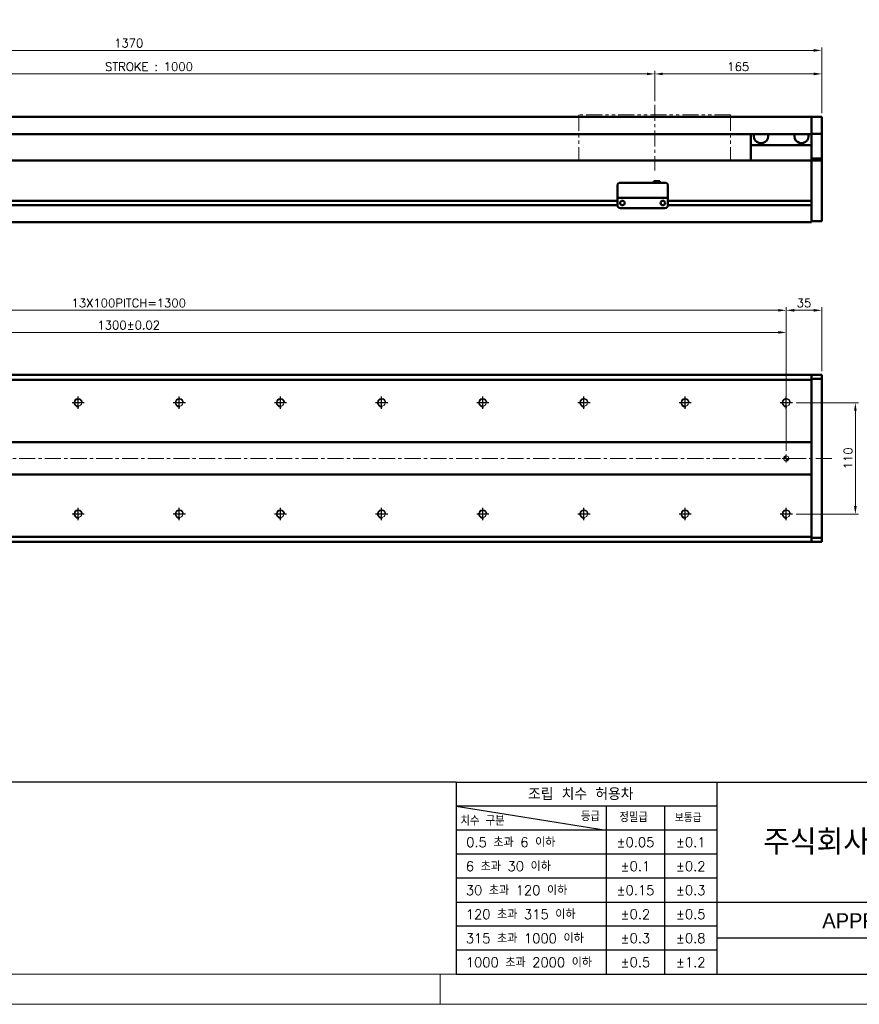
# Model space of a CAD drawing. Header units: millimetres. Extents: x 46891 to 51038, y 6223 to 10291.
# Tile 4 of 6: x 49377 to 50207, y 8529 to 9502. Entities that reach past the tile are written whole.
import ezdxf
from ezdxf.enums import TextEntityAlignment as Align

# ---------------------------------------------------------------- set-up
doc = ezdxf.new("R2010")
doc.units = ezdxf.units.MM
doc.header["$LTSCALE"] = 0.5
doc.linetypes.add('CENTER', pattern=[50.8, 31.75, -6.35, 6.35, -6.35])
doc.linetypes.add('PHANTOM', pattern=[63.5, 31.75, -6.35, 6.35, -6.35, 6.35, -6.35])
doc.layers.get('0').update_dxf_attribs({"lineweight": 20})
doc.layers.add('1', color=1, linetype='CENTER', lineweight=13)
doc.layers.add('외형선(ISO)', color=7, linetype='Continuous', lineweight=50)
for name, color, linetype in [('3', 3, 'Continuous'), ('C', 1, 'CENTER'), ('DIM', 4, 'Continuous')]:
    doc.layers.add(name, color=color, linetype=linetype)
doc.styles.add('ACISOGDT', font='amgdt.shx')
doc.styles.add('DSR TEXT', font='romans.shx', dxfattribs={"bigfont": 'whgtxt.shx'})
doc.styles.get("Standard").update_dxf_attribs({"font": 'romans.shx', "bigfont": 'whgtxt.shx'})
doc.dimstyles.new('DSR', dxfattribs={"dimscale": 2, "dimtxt": 3, "dimasz": 3, "dimexe": 0.5, "dimexo": 0.5, "dimgap": 0.5, "dimtad": 1, "dimdsep": 46, "dimtxsty": 'Standard', "dimcen": 2.5, "dimclrd": 4, "dimclre": 4, "dimclrt": 2, "dimadec": 0, "dimazin": 2, "dimtfac": 1, "dimtmove": 0, "dimatfit": 3, "dimfxl": 0, "dimlwd": -1, "dimlwe": -1, "dimarcsym": 0})

# ---------------------------------------------------------------- blocks, each defined once
blk = doc.blocks.new('A$C13F00394')
at = {"layer": '3'}
for p, q in [((0, 32), (-207.68, 32)), ((0, 32), (202.32, 32)), ((0, 32), (0, 0)), ((43.43, 32), (43.43, 0)), ((0, 28), (25, 24)), ((43.43, 28), (0, 28)), ((25, 28), (25, 0)), ((34.7, 28), (34.7, 0)), ((43.43, 24), (0, 24)), ((43.43, 20), (0, 20)), ((43.43, 16), (0, 16)), ((0, 12), (129.32, 12)), ((43.43, 8), (0, 8)), ((97.32, 6), (43.43, 6)), ((43.43, 4), (0, 4)), ((0, 0), (202.32, 0))]:
    blk.add_line(p, q, dxfattribs=at)
at = {"color": 0, "style": 'DSR TEXT'}
for s, height, p in [('조립 치수 허용차', 2, (11.97, 29.02)), ('치수 구분', 1.5, (0.69, 24.78)), ('등급', 1.5, (20.77, 25.52)), ('정밀급', 1.5, (27.18, 25.37)), ('보통급', 1.3, (36.41, 25.38)), (' 0.5 초과 6 이하', 1.6, (0.56, 21.19)), (' 6 초과 30 이하', 1.6, (0.49, 17.19)), (' 30 초과 120 이하', 1.6, (0.49, 13.19)), (' 120 초과 315 이하', 1.6, (0.49, 9.19)), (' 315 초과 1000 이하', 1.6, (0.49, 5.19)), (' 1000 초과 2000 이하', 1.6, (0.49, 1.19))]:
    blk.add_text(s, height=height, dxfattribs=at).set_placement(p)
at = {"color": 7, "style": 'ACISOGDT'}
blk.add_text('APPROVED', height=2.5, dxfattribs=at).set_placement((70.28, 8.93), align=Align.MIDDLE_CENTER)
at = {"color": 7, "insert": (70.37, 22), "char_height": 4.2, "attachment_point": 5, "style": 'DSR TEXT'}
blk.add_mtext('주식회사 디에스알', dxfattribs=at)
at = {"color": 0, "char_height": 1.6, "attachment_point": 5, "style": 'DSR TEXT'}
for s, insert in [('%%P0.05', (29.85, 22)), ('%%P0.1', (39.07, 22)), ('%%P0.1', (29.85, 18)), ('%%P0.2', (39.07, 18)), ('%%P0.15', (29.85, 14)), ('%%P0.3', (39.07, 14)), ('%%P0.2', (29.85, 10)), ('%%P0.5', (39.07, 10)), ('%%P0.3', (29.85, 6)), ('%%P0.8', (39.07, 6)), ('%%P0.5', (29.85, 2)), ('%%P1.2', (39.07, 2))]:
    blk.add_mtext(s, dxfattribs=dict(at, insert=insert))
blk = doc.blocks.new('A$C1C1952E1')
at = {"color": 1}
blk.add_lwpolyline([(0, 0), (420, 0), (420, 297), (0, 297)], close=True, dxfattribs=at)
at = {"color": 3}
blk.add_lwpolyline([(5, 5), (415, 5), (415, 292), (5, 292)], close=True, dxfattribs=at)
blk = doc.blocks.new('*D78')
at = {"color": 1, "linetype": 'ByBlock'}
for p, q in [((49004.5, 9421.41), (49004.5, 9451.32)), ((49012.3, 9448.32), (49996.7, 9448.32)), ((50004.5, 9421.41), (50004.5, 9451.32))]:
    blk.add_line(p, q, dxfattribs=at)
at = {"color": 1}
for points in [[(49012.3, 9449.62), (49012.3, 9447.02), (49004.5, 9448.32)], [(49996.7, 9449.62), (49996.7, 9447.02), (50004.5, 9448.32)]]:
    blk.add_solid(points, dxfattribs=at)
at = {"layer": 'Defpoints', "color": 0}
for p in [(50004.5, 9448.32), (49004.5, 9417.81), (50004.5, 9417.81)]:
    blk.add_point(p, dxfattribs=at)
at = {"color": 3, "insert": (49504.5, 9455.52), "char_height": 8.4, "attachment_point": 5, "style": 'DSR TEXT'}
blk.add_mtext('STROKE : 1000', dxfattribs=at)
blk = doc.blocks.new('*D79')
at = {"color": 1, "linetype": 'ByBlock'}
for p, q in [((50004.5, 9421.41), (50004.5, 9451.32)), ((50012.3, 9448.32), (50161.7, 9448.32)), ((50169.5, 9409.41), (50169.5, 9451.32))]:
    blk.add_line(p, q, dxfattribs=at)
at = {"color": 1}
for points in [[(50012.3, 9449.62), (50012.3, 9447.02), (50004.5, 9448.32)], [(50161.7, 9449.62), (50161.7, 9447.02), (50169.5, 9448.32)]]:
    blk.add_solid(points, dxfattribs=at)
at = {"layer": 'Defpoints', "color": 0}
for p in [(50169.5, 9448.32), (50004.5, 9417.81), (50169.5, 9405.81)]:
    blk.add_point(p, dxfattribs=at)
at = {"color": 3, "insert": (50087, 9455.52), "char_height": 8.4, "attachment_point": 5, "style": 'DSR TEXT'}
blk.add_mtext('165', dxfattribs=at)
blk = doc.blocks.new('*D80')
at = {"color": 1, "linetype": 'ByBlock'}
for p, q in [((48799.5, 9409.41), (48799.5, 9474.57)), ((50161.7, 9471.57), (48807.3, 9471.57)), ((50169.5, 9409.41), (50169.5, 9474.57))]:
    blk.add_line(p, q, dxfattribs=at)
at = {"color": 1}
for points in [[(48807.3, 9472.87), (48807.3, 9470.27), (48799.5, 9471.57)], [(50161.7, 9472.87), (50161.7, 9470.27), (50169.5, 9471.57)]]:
    blk.add_solid(points, dxfattribs=at)
at = {"layer": 'Defpoints', "color": 0}
for p in [(48799.5, 9471.57), (48799.5, 9405.81), (50169.5, 9405.81)]:
    blk.add_point(p, dxfattribs=at)
at = {"color": 3, "insert": (49484.5, 9478.77), "char_height": 8.4, "attachment_point": 5, "style": 'DSR TEXT'}
blk.add_mtext('1370', dxfattribs=at)
blk = doc.blocks.new('A$C33E56CC6')
h = blk.add_hatch()
h.set_pattern_fill('ANSI31', color=256, style=0)
h.set_pattern_definition([(45, (-7065.45672, -6508.5399), (-0.0883883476, 0.0883883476), [])])
h.paths.add_polyline_path([(4, 6.5, 0.414214), (1.5, 4), (4, 4)])
h.paths.add_polyline_path([(6.5, 4), (4, 4), (4, 1.5, 0.414214)])
blk.add_circle((4, 4), 2.5)
at = {"layer": '1'}
for p, q in [((0, 4), (8, 4)), ((4, 0), (4, 8))]:
    blk.add_line(p, q, dxfattribs=at)
blk = doc.blocks.new('tap8')
blk.add_circle((0, 0), 3.4)
at = {"layer": 'C', "color": 1, "linetype": 'CENTER'}
for p, q in [((-6.05, 0), (6.05, 0)), ((0, -6.05), (0, 6.05))]:
    blk.add_line(p, q, dxfattribs=at)
at = {"layer": 'DIM', "color": 3}
blk.add_arc((0, 0), 4, 263.84551, 189.43144, dxfattribs=at)
blk = doc.blocks.new('*D92')
at = {"color": 1, "linetype": 'ByBlock'}
for p, q in [((48834.5, 9133.07), (48834.5, 9217.74)), ((48842.3, 9214.74), (50126.7, 9214.74)), ((50134.5, 9133.07), (50134.5, 9217.74))]:
    blk.add_line(p, q, dxfattribs=at)
at = {"color": 1}
for points in [[(48842.3, 9216.04), (48842.3, 9213.44), (48834.5, 9214.74)], [(50126.7, 9216.04), (50126.7, 9213.44), (50134.5, 9214.74)]]:
    blk.add_solid(points, dxfattribs=at)
at = {"layer": 'Defpoints', "color": 0}
for p in [(50134.5, 9214.74), (48834.5, 9129.47), (50134.5, 9129.47)]:
    blk.add_point(p, dxfattribs=at)
at = {"color": 3, "insert": (49484.5, 9221.94), "char_height": 8.4, "attachment_point": 5, "style": 'DSR TEXT'}
blk.add_mtext('13X100PITCH=1300', dxfattribs=at)
blk = doc.blocks.new('*D93')
at = {"color": 1, "linetype": 'ByBlock'}
for p, q in [((50134.5, 9133.07), (50134.5, 9217.74)), ((50142.3, 9214.74), (50161.7, 9214.74)), ((50169.5, 9154.53), (50169.5, 9217.74))]:
    blk.add_line(p, q, dxfattribs=at)
at = {"color": 1}
for points in [[(50142.3, 9216.04), (50142.3, 9213.44), (50134.5, 9214.74)], [(50161.7, 9216.04), (50161.7, 9213.44), (50169.5, 9214.74)]]:
    blk.add_solid(points, dxfattribs=at)
at = {"layer": 'Defpoints', "color": 0}
for p in [(50169.5, 9214.74), (50169.5, 9150.93), (50134.5, 9129.47)]:
    blk.add_point(p, dxfattribs=at)
at = {"color": 3, "insert": (50152, 9221.94), "char_height": 8.4, "attachment_point": 5, "style": 'DSR TEXT'}
blk.add_mtext('35', dxfattribs=at)
blk = doc.blocks.new('*D94')
at = {"color": 1, "linetype": 'ByBlock'}
for p, q in [((48834.5, 9076.03), (48834.5, 9195.93)), ((50134.5, 9076.03), (50134.5, 9195.93)), ((48842.3, 9192.93), (50126.7, 9192.93))]:
    blk.add_line(p, q, dxfattribs=at)
at = {"color": 1}
for points in [[(48842.3, 9194.23), (48842.3, 9191.63), (48834.5, 9192.93)], [(50126.7, 9194.23), (50126.7, 9191.63), (50134.5, 9192.93)]]:
    blk.add_solid(points, dxfattribs=at)
at = {"layer": 'Defpoints', "color": 0}
for p in [(50134.5, 9192.93), (48834.5, 9072.43), (50134.5, 9072.43)]:
    blk.add_point(p, dxfattribs=at)
at = {"color": 3, "insert": (49484.5, 9200.13), "char_height": 8.4, "attachment_point": 5, "style": 'DSR TEXT'}
blk.add_mtext('1300%%P0.02', dxfattribs=at)
blk = doc.blocks.new('*D96')
at = {"color": 1, "linetype": 'ByBlock'}
for p, q in [((50144.15, 9123.43), (50205.79, 9123.43)), ((50202.79, 9115.63), (50202.79, 9021.23)), ((50144.15, 9013.43), (50205.79, 9013.43))]:
    blk.add_line(p, q, dxfattribs=at)
at = {"color": 1}
for points in [[(50201.48, 9115.63), (50204.09, 9115.63), (50202.79, 9123.43)], [(50201.48, 9021.23), (50204.09, 9021.23), (50202.79, 9013.43)]]:
    blk.add_solid(points, dxfattribs=at)
at = {"layer": 'Defpoints', "color": 0}
for p in [(50140.55, 9123.43), (50140.55, 9013.43), (50202.79, 9013.43)]:
    blk.add_point(p, dxfattribs=at)
at = {"color": 3, "insert": (50195.59, 9068.43), "char_height": 8.4, "attachment_point": 5, "rotation": 90, "style": 'DSR TEXT'}
blk.add_mtext('110', dxfattribs=at)

msp = doc.modelspace()

# ---------------------------------------------------------------- linework, layer by layer
at = {"color": 6, "linetype": 'PHANTOM'}
for p, q in [((50079.50234, 9407.81317), (49929.50234, 9407.81317)), ((49929.50234, 9407.81317), (49929.50234, 9362.81317)), ((50079.50234, 9407.81317), (50079.50234, 9362.81317))]:
    msp.add_line(p, q, dxfattribs=at)
at = {"color": 1}
msp.add_line((49792.37032, 8558.65502), (49792.37032, 8528.99552), dxfattribs=at)
at = {"layer": '1'}
for p, q in [((50004.50234, 9417.81317), (50004.50234, 9352.81317)), ((50179.50234, 9068.42724), (48789.50234, 9068.42724))]:
    msp.add_line(p, q, dxfattribs=at)
at = {"layer": '3'}
msp.add_line((49808.28287, 8558.65502), (51008.40982, 8558.65502), dxfattribs=at)
at = {"layer": '외형선(ISO)'}
for p, q in [((50159.50234, 9405.81317), (49079.50234, 9405.81317)), ((50159.50234, 9405.81317), (50159.50234, 9403.81317)), ((50159.50234, 9405.81317), (50169.50234, 9405.81317)), ((50159.50234, 9403.81317), (50159.50234, 9405.81317)), ((50159.50234, 9402.30045), (50159.50234, 9403.81317)), ((50159.50234, 9403.81317), (50159.50234, 9402.30045)), ((50159.50234, 9401.80147), (50159.50234, 9402.30045)), ((50159.50234, 9402.30045), (50159.50234, 9401.80147)), ((50159.50234, 9401.80147), (50159.50234, 9400.26088)), ((50159.50234, 9400.26088), (50159.50234, 9401.80147)), ((50159.50234, 9400.26088), (50159.50234, 9397.27629)), ((50159.50234, 9397.27629), (50159.50234, 9400.26088)), ((50169.50234, 9403.81317), (50169.50234, 9405.81317)), ((50169.50234, 9403.81317), (50169.50234, 9402.30045)), ((50169.50234, 9402.30045), (50169.50234, 9401.80147)), ((50169.50234, 9400.26088), (50169.50234, 9401.80147)), ((50169.50234, 9397.27629), (50169.50234, 9400.26088)), ((50159.50234, 9388.81317), (49079.50234, 9388.81317)), ((50099.50234, 9388.81317), (50099.50234, 9377.81317)), ((50159.50234, 9389.49884), (50159.50234, 9397.27629)), ((50159.50234, 9397.27629), (50159.50234, 9389.49884)), ((50159.50234, 9389.13986), (50159.50234, 9389.49884)), ((50159.50234, 9364.73623), (50159.50234, 9389.13986)), ((50159.50234, 9389.13986), (50169.50234, 9389.13986)), ((50169.50234, 9397.27629), (50169.50234, 9389.49884)), ((50169.50234, 9389.49884), (50169.50234, 9389.13986)), ((50169.50234, 9389.13986), (50169.50234, 9364.73623)), ((50099.50234, 9377.81317), (50159.50234, 9377.81317)), ((50099.50234, 9362.81317), (50099.50234, 9377.81317)), ((48809.50234, 9362.81317), (50159.50234, 9362.81317)), ((50159.50234, 9362.81317), (50159.50234, 9364.73623)), ((50159.50234, 9364.73623), (50169.50234, 9364.73623)), ((50159.50234, 9359.81317), (50159.50234, 9362.81317)), ((50159.50234, 9362.81317), (50159.50234, 9359.81317)), ((50159.50234, 9362.81317), (50169.50234, 9362.81317)), ((50159.50234, 9359.81317), (50159.50234, 9323.26317)), ((50159.50234, 9308.05581), (50159.50234, 9359.81317)), ((50169.50234, 9364.73623), (50169.50234, 9362.81317)), ((50169.50234, 9359.81317), (50169.50234, 9362.81317)), ((50169.50234, 9359.81317), (50169.50234, 9308.05581)), ((49970.50234, 9340.81336), (50014.50234, 9340.81336)), ((50003.50234, 9342.31336), (50003.50234, 9340.81336)), ((50003.50234, 9342.31336), (50009.50234, 9342.31336)), ((50009.50234, 9342.31336), (50009.50234, 9340.81336)), ((49967.50234, 9327.81336), (49967.50234, 9337.81336)), ((50017.50234, 9337.81336), (50017.50234, 9327.81336)), ((49063.50234, 9323.06317), (49967.50234, 9323.06317)), ((49063.50234, 9323.06317), (49967.50234, 9323.06317)), ((49967.50234, 9327.81336), (49967.50234, 9325.81336)), ((49967.50234, 9325.81333), (49967.50234, 9325.81336)), ((49967.50234, 9325.81336), (50017.50234, 9325.81336)), ((49967.50234, 9325.31333), (49967.50234, 9325.81333)), ((49967.50234, 9318.81333), (49967.50234, 9325.31333)), ((49972.47553, 9323.06317), (49972.52915, 9323.06317)), ((50012.47553, 9323.06317), (50012.52915, 9323.06317)), ((50017.50234, 9325.81336), (50017.50234, 9327.81336)), ((50017.50234, 9325.81336), (50017.50234, 9325.81333)), ((50017.50234, 9325.81333), (50017.50234, 9325.31333)), ((50017.50234, 9325.31333), (50017.50234, 9318.81333)), ((50017.50234, 9323.06317), (50159.50234, 9323.06317)), ((49063.49189, 9318.56317), (49967.51279, 9318.56317)), ((49063.49189, 9318.56317), (49967.51279, 9318.56317)), ((49970.50234, 9315.81333), (50014.50234, 9315.81333)), ((50017.49189, 9318.56317), (50159.50234, 9318.56317)), ((50159.50234, 9318.36317), (50159.50234, 9308.05581)), ((48809.50234, 9301.81317), (50159.50234, 9301.81317)), ((50159.50234, 9305.93449), (50159.50234, 9308.05581)), ((50159.50234, 9308.05581), (50159.50234, 9305.93449)), ((50159.50234, 9305.93449), (50159.50234, 9301.81317)), ((50159.50234, 9302.81317), (50159.50234, 9305.93449)), ((50159.50234, 9302.81317), (50169.50234, 9302.81317)), ((50169.50234, 9305.93449), (50169.50234, 9308.05581)), ((50169.50234, 9305.93449), (50169.50234, 9302.81317)), ((48809.50234, 9150.92724), (50159.50234, 9150.92724)), ((48809.50234, 9145.92724), (50159.50234, 9145.92724)), ((50159.50234, 9150.04856), (50159.50234, 9150.92724)), ((50159.50234, 9150.92724), (50159.50234, 9150.04856)), ((50159.50234, 9150.92724), (50169.50234, 9150.92724)), ((50159.50234, 9150.04856), (50159.50234, 9145.92724)), ((50159.50234, 9146.92724), (50159.50234, 9150.04856)), ((50159.50234, 9146.92724), (50169.50234, 9146.92724)), ((50159.50234, 9145.92724), (50159.50234, 9084.42724)), ((50169.50234, 9150.04856), (50169.50234, 9150.92724)), ((50169.50234, 9150.04856), (50169.50234, 9146.92724)), ((50169.50234, 9146.92724), (50169.50234, 8989.92724)), ((50159.50234, 9084.42724), (48809.50234, 9084.42724)), ((50159.50234, 9084.42724), (50159.50234, 9083.57369)), ((50159.50234, 9083.57369), (50159.50234, 9083.22013)), ((50159.50234, 9083.22013), (50159.50234, 9053.63435)), ((50159.50234, 9053.63435), (50159.50234, 9083.22013)), ((48809.50234, 9052.42724), (50159.50234, 9052.42724)), ((50159.50234, 9053.63435), (50159.50234, 9053.28079)), ((50159.50234, 9053.28079), (50159.50234, 9052.42724)), ((50159.50234, 9052.42724), (50159.50234, 8990.92724)), ((50159.50234, 8990.92724), (48809.50234, 8990.92724)), ((50159.50234, 8990.92724), (50159.50234, 8986.80592)), ((50169.50234, 8989.92724), (50159.50234, 8989.92724)), ((50159.50234, 8986.80592), (50159.50234, 8989.92724)), ((50169.50234, 8989.92724), (50169.50234, 8986.80592)), ((48809.50234, 8985.92724), (50159.50234, 8985.92724)), ((50159.50234, 8985.92724), (50159.50234, 8986.80592)), ((50159.50234, 8986.80592), (50159.50234, 8985.92724)), ((50159.50234, 8985.92724), (50169.50234, 8985.92724)), ((50169.50234, 8985.92724), (50169.50234, 8986.80592))]:
    msp.add_line(p, q, dxfattribs=at)
for centre in [(49972.50234, 9320.81332), (50012.50234, 9320.81332)]:
    msp.add_circle(centre, 2.25, dxfattribs=at)
for centre, radius, start, end in [((50109.50234, 9386.81317), 7, 163.3984504, 16.6015496), ((50149.50234, 9386.81317), 7, 163.3984504, 16.6015496), ((49970.50234, 9337.81336), 3, 90, 180), ((50014.50234, 9337.81336), 3, 0, 90), ((49970.50234, 9318.81333), 3, 180, 270), ((50014.50234, 9318.81333), 3, 270, 0)]:
    msp.add_arc(centre, radius, start, end, dxfattribs=at)

# ---------------------------------------------------------------- block references
at = {"xscale": 5.931900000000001, "yscale": 5.931900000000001, "zscale": 5.931900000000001}
for name, p in [('A$C1C1952E1', (48546.67132, 8528.99552)), ('A$C13F00394', (49808.28288, 8558.65502))]:
    msp.add_blockref(name, p, dxfattribs=at)
at = {"rotation": 90}
for p in [(49434.50234, 9123.42724), (49534.50234, 9123.42724), (49634.50234, 9123.42724), (49734.50234, 9123.42724), (49834.50234, 9123.42724), (49934.50234, 9123.42724), (50034.50234, 9123.42724), (50134.50234, 9123.42724), (49434.50234, 9013.42724), (49534.50234, 9013.42724), (49634.50234, 9013.42724), (49734.50234, 9013.42724), (49834.50234, 9013.42724), (49934.50234, 9013.42724), (50034.50234, 9013.42724), (50134.50234, 9013.42724)]:
    msp.add_blockref('tap8', p, dxfattribs=at)
msp.add_blockref('A$C33E56CC6', (50130.50234, 9064.42724))

# ---------------------------------------------------------------- dimensions: what is measured, and where the dimension line sits
for base, p1, p2, picture, middle in [((48799.50234, 9471.57296), (50169.50234, 9405.81317), (48799.50234, 9405.81317), '*D80', (49484.50234, 9478.77296)), ((50169.50234, 9448.31988), (50004.50234, 9417.81317), (50169.50234, 9405.81317), '*D79', (50087.00234, 9455.51988)), ((50169.50234, 9214.73712), (50134.50234, 9129.47421), (50169.50234, 9150.92724), '*D93', (50152.00234, 9221.93712))]:
    dim = msp.add_linear_dim(base=base, p1=p1, p2=p2, dimstyle='DSR', override={"dimscale": 3, "dimtxt": 2.8, "dimasz": 2.600136, "dimexe": 1, "dimexo": 1.2, "dimgap": 1, "dimdec": 4, "dimtxsty": 'DSR TEXT', "dimclrd": 1, "dimclre": 1, "dimclrt": 3, "dimtdec": 4, "dimtix": 1})
    dim.commit()
    dim.dimension.update_dxf_attribs({"geometry": picture, "text_midpoint": middle})
for base, p1, p2, text, picture, middle in [((50004.50234, 9448.31988), (49004.50234, 9417.81317), (50004.50234, 9417.81317), 'STROKE : <>', '*D78', (49504.50234, 9455.51988)), ((50134.50234, 9214.73712), (48834.50234, 9129.47421), (50134.50234, 9129.47421), '13X100PITCH=<>', '*D92', (49484.50234, 9221.93712)), ((50134.50234, 9192.92511), (48834.50234, 9072.42724), (50134.50234, 9072.42724), '<>%%P0.02', '*D94', (49484.50234, 9200.12511))]:
    dim = msp.add_linear_dim(base=base, p1=p1, p2=p2, text=text, dimstyle='DSR', override={"dimscale": 3, "dimtxt": 2.8, "dimasz": 2.600136, "dimexe": 1, "dimexo": 1.2, "dimgap": 1, "dimdec": 4, "dimtxsty": 'DSR TEXT', "dimclrd": 1, "dimclre": 1, "dimclrt": 3, "dimtdec": 4, "dimtix": 1})
    dim.commit()
    dim.dimension.update_dxf_attribs({"geometry": picture, "text_midpoint": middle})
dim = msp.add_linear_dim(base=(50202.78505, 9013.42724), p1=(50140.54931, 9123.42724), p2=(50140.54931, 9013.42724), angle=90, dimstyle='DSR', override={"dimscale": 3, "dimtxt": 2.8, "dimasz": 2.600136, "dimexe": 1, "dimexo": 1.2, "dimgap": 1, "dimdec": 4, "dimtxsty": 'DSR TEXT', "dimclrd": 1, "dimclre": 1, "dimclrt": 3, "dimtdec": 4, "dimtix": 1})
dim.commit()
dim.dimension.update_dxf_attribs({"geometry": '*D96', "text_midpoint": (50195.58505, 9068.42724)})

doc.saveas('drawing.dxf')
